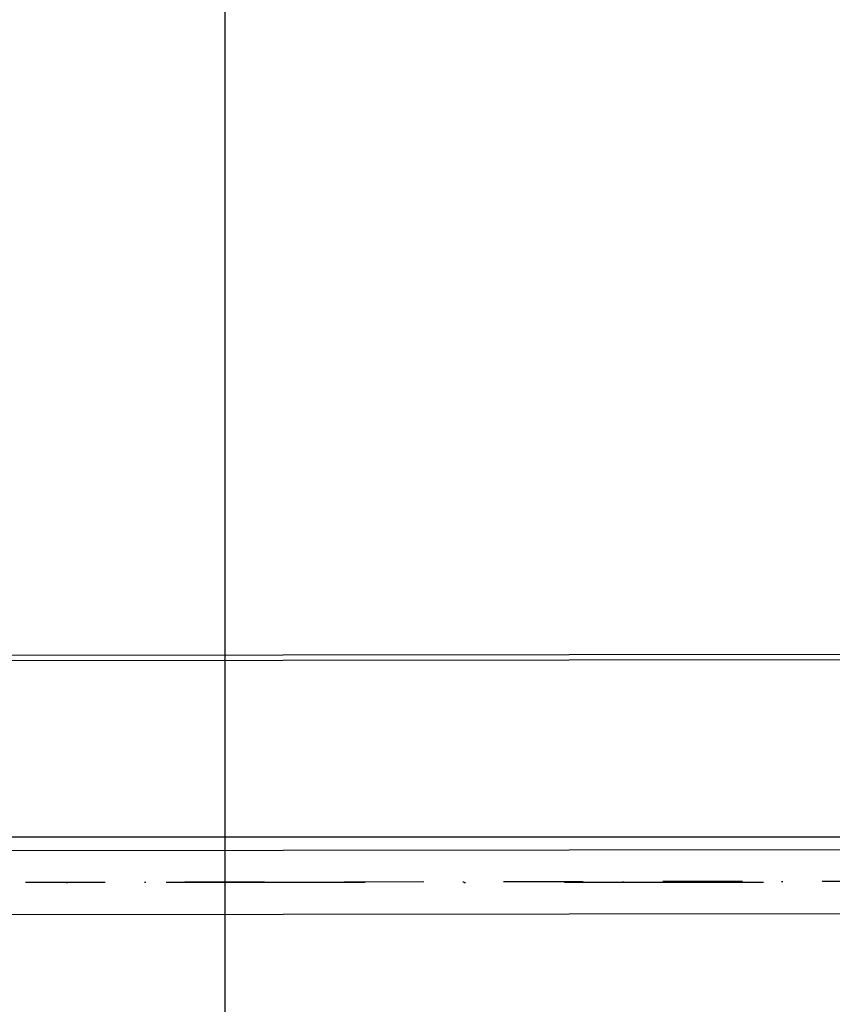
# Model space of a CAD drawing. Header units: millimetres. Extents: x -32221 to 212500, y 31663 to 93766.
# Tile 164 of 256: x 49281 to 51873, y 47369 to 50507. Entities that reach past the tile are written whole.
import ezdxf

# ---------------------------------------------------------------- set-up
doc = ezdxf.new("R2010")
doc.units = ezdxf.units.MM
doc.linetypes.add('DASHDOTX2', pattern=[50.8, 25.4, -12.7, 0, -12.7])
doc.layers.add('osie', color=251, linetype='Continuous')
doc.layers.add('Sciany', color=251, linetype='Continuous')

msp = doc.modelspace()

# ---------------------------------------------------------------- linework, layer by layer
at = {"layer": 'osie'}
msp.add_line((49935.52, 64412.65), (49935.52, 33030.825), dxfattribs=at)
at = {"layer": 'osie', "linetype": 'DASHDOTX2', "ltscale": 25}
msp.add_line((56734.202, 47757.439), (40849.397, 47757.439), dxfattribs=at)
at = {"layer": 'Sciany'}
for p, q in [((44208.466, 48457.932), (53490.059, 48469.733)), ((44225.53, 48474.992), (53473, 48486.75)), ((44208.466, 47902.711), (53490.788, 47902.711)), ((44182.305, 47853.054), (53516.395, 47864.922)), ((44182.565, 47648.591), (53721.117, 47660.719))]:
    msp.add_line(p, q, dxfattribs=at)
at = {"layer": 'Sciany', "linetype": 'DASHDOTX2', "ltscale": 10}
msp.add_line((53618.756, 47762.82), (44080.142, 47750.823), dxfattribs=at)

doc.saveas('drawing.dxf')
